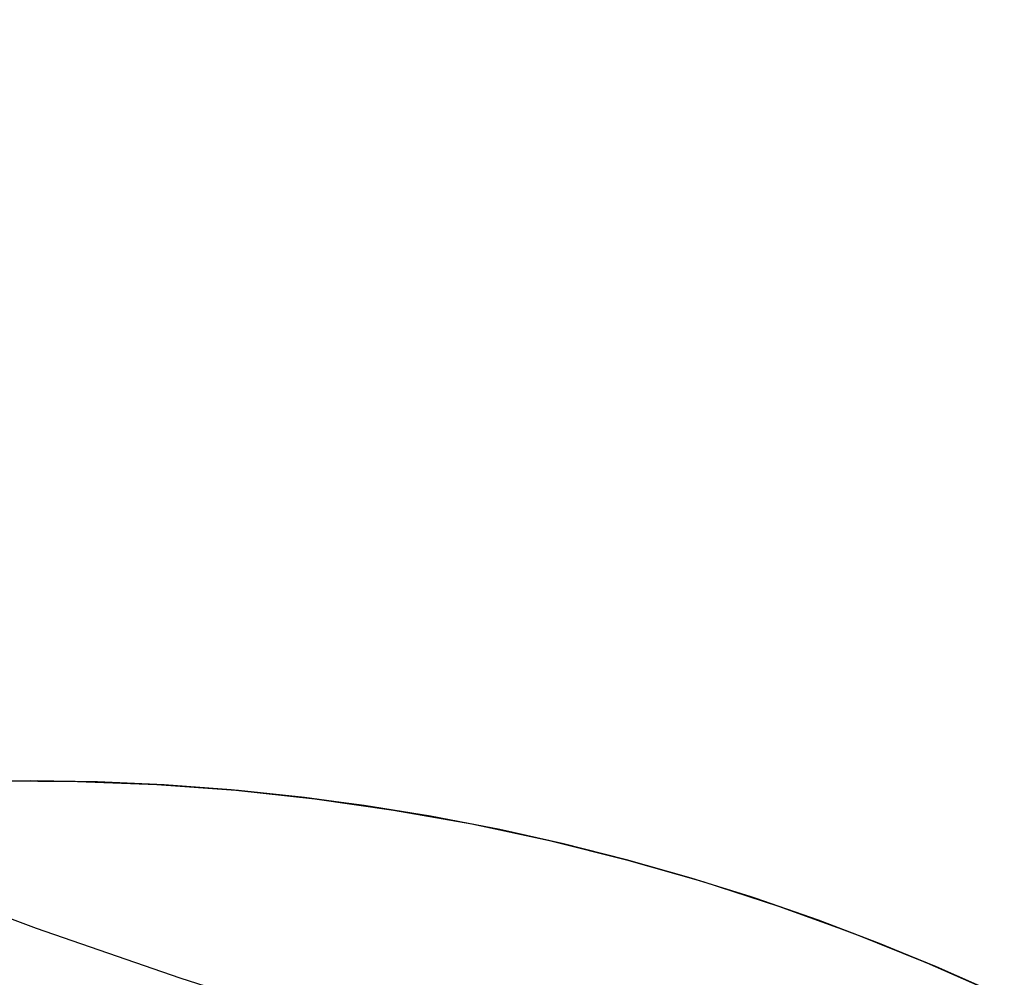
# Model space of a CAD drawing. Header units: millimetres. Extents: x -118 to 118, y -118 to 118.
# Tile 19 of 68: x -34 to -19, y -95 to -81. Entities that reach past the tile are written whole.
import ezdxf

# ---------------------------------------------------------------- set-up
doc = ezdxf.new("R2010")
doc.units = ezdxf.units.MM
doc.header["$MEASUREMENT"] = 0
doc.layers.add('Predefinito', color=5, linetype='Continuous')

msp = doc.modelspace()

# ---------------------------------------------------------------- linework, layer by layer
at = {"layer": 'Predefinito'}
for points in [[(-33.688, -94.264), (-36.848, -93.075), (-39.153, -92.129), (-41.445, -91.12), (-43.72, -90.05), (-45.977, -88.919), (-48.214, -87.726), (-50.427, -86.473), (-52.616, -85.16), (-54.776, -83.787), (-56.907, -82.354), (-59.005, -80.864)], [(-19.517, -95.226), (-20.416, -94.827), (-21.321, -94.456), (-22.232, -94.113), (-23.147, -93.797), (-24.065, -93.509), (-24.986, -93.248), (-25.913, -93.014), (-26.853, -92.804), (-27.803, -92.62), (-28.763, -92.462), (-29.733, -92.331), (-30.71, -92.227), (-31.695, -92.151), (-32.684, -92.104), (-33.679, -92.085), (-34.676, -92.095)], [(-34.256, -92.087), (-33.085, -92.093), (-31.914, -92.138), (-30.746, -92.224), (-29.581, -92.349), (-28.421, -92.515), (-27.268, -92.72), (-26.122, -92.965), (-24.986, -93.248), (-23.86, -93.571), (-22.745, -93.932), (-21.644, -94.331), (-20.557, -94.767), (-19.485, -95.241)]]:
    msp.add_lwpolyline(points, dxfattribs=at)
at = {"layer": 'Predefinito', "extrusion": (1, 0, 0)}
msp.add_lwpolyline([(-92.085, 0), (-92.085, -100)], dxfattribs=at)
at = {"layer": 'Predefinito'}
for points in [[(-19.414, -95.274, -100.001), (-20.317, -94.87, -100.001), (-21.231, -94.492, -100.001), (-22.155, -94.14, -100.001), (-23.089, -93.816, -100.001), (-24.032, -93.519, -100.001), (-24.984, -93.249, -100.001), (-25.942, -93.007, -100), (-26.907, -92.793, -100), (-27.878, -92.606, -100), (-28.854, -92.448, -100), (-29.834, -92.319, -100), (-30.817, -92.217, -100), (-31.803, -92.145, -100), (-32.79, -92.1, -100), (-33.778, -92.085, -100), (-34.766, -92.098, -100)], [(-25.207, -96.877, -141.252), (-27.328, -96.3, -141.252), (-29.45, -95.672, -141.252), (-31.571, -94.994, -141.252), (-33.688, -94.264, -141.252)]]:
    msp.add_polyline3d(points, dxfattribs=at)

doc.saveas('drawing.dxf')
